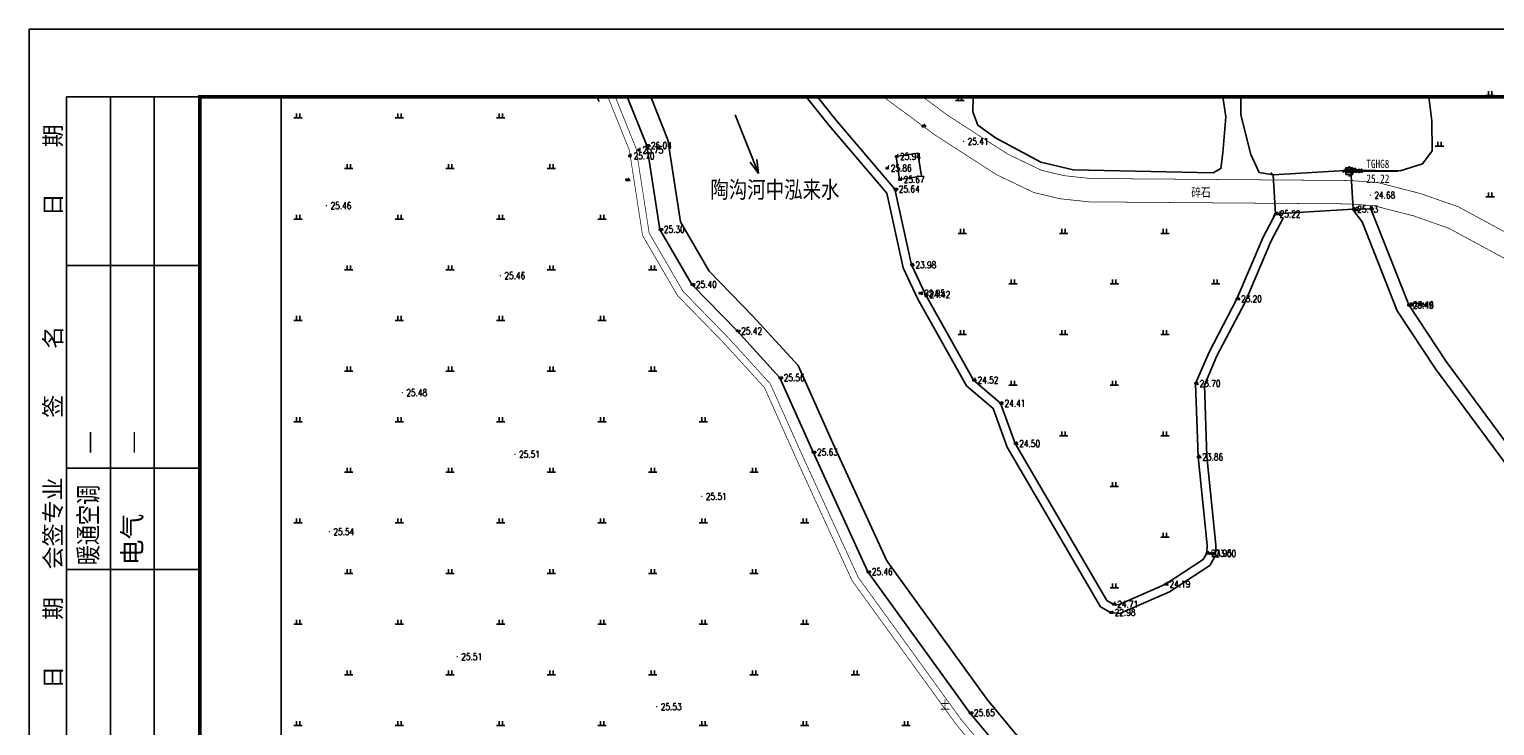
# Model space of a CAD drawing. Extents: x 475446 to 490894, y 3788879 to 3821323.
# Tile 59 of 75: x 484347 to 484564, y 3818747 to 3818850. Entities that reach past the tile are written whole.
import ezdxf
from ezdxf.enums import TextEntityAlignment as Align

# ---------------------------------------------------------------- set-up
doc = ezdxf.new("R2010")
doc.units = 0
doc.header["$LTSCALE"] = 0.5
doc.header["$PDMODE"] = 34
doc.header["$PDSIZE"] = 0.2
doc.linetypes.add('X3', pattern=[5, 4, -1])
doc.layers.get('0').update_dxf_attribs({"linetype": 'CONTINUOUS'})
doc.layers.add('ASSIST', color=7, linetype='CONTINUOUS', plot=False)
for name, color, linetype in [('DLSS', 4, 'CONTINUOUS'), ('DMTZ', 3, 'CONTINUOUS'), ('GCD', 1, 'CONTINUOUS'), ('JMD', 6, 'CONTINUOUS'), ('KZD', 1, 'CONTINUOUS'), ('SXSS', 5, 'CONTINUOUS'), ('TK-PUBLIC', 7, 'CONTINUOUS'), ('ZBTZ', 3, 'CONTINUOUS'), ('zdh', 7, 'CONTINUOUS')]:
    doc.layers.add(name, color=color, linetype=linetype)
doc.styles.add('-仿宋_GB2312', font='simfang_0.ttf', dxfattribs={"width": 0.8})
doc.styles.add('HZ', font='rs.shx', dxfattribs={"width": 0.8, "bigfont": 'hztxt.shx'})
doc.styles.add('新标识1', font='simhei_0.ttf')
doc.styles.add('正等线体', font='simhei_0.ttf')
doc.linetypes.add('10421', pattern='A,2,[150,AAA.SHX,S=0.5,R=0,X=0,Y=0.5],1e-11', length=2)
doc.linetypes.add('833', pattern='A,2,[150,AAA.SHX,S=0.8,R=0,X=0,Y=0.8],2,[150,AAA.SHX,S=2,R=0,X=0,Y=2],1e-11', length=4)

# ---------------------------------------------------------------- blocks, each defined once
blk = doc.blocks.new('GC200')
at = {"linetype": 'Continuous', "const_width": 0.2, "flags": 128}
blk.add_lwpolyline([(-0.1, 0, 1), (0.1, 0, 1)], format="xyb", close=True, dxfattribs=at)
blk = doc.blocks.new('gc119')
for p, q in [((-1.25, 0), (1.25, 0)), ((-0.5, 1.3), (-0.5, 0)), ((0.5, 1.3), (0.5, 0))]:
    blk.add_line(p, q)
blk = doc.blocks.new('*U4')
at = {"linetype": 'Continuous'}
for points in [[(-0.15, 0), (-0.14, -0.06), (-0.14, 0.06)], [(-0.14, 0.06), (-0.11, -0.11), (-0.11, 0.11)], [(-0.11, -0.11), (-0.14, 0.06), (-0.14, -0.06)], [(-0.11, 0.11), (-0.06, -0.14), (-0.06, 0.14)], [(-0.06, -0.14), (-0.11, 0.11), (-0.11, -0.11)], [(-0.06, 0.14), (0, -0.15), (0, 0.15)], [(0, -0.15), (-0.06, 0.14), (-0.06, -0.14)], [(0, 0.15), (0.06, -0.14), (0.06, 0.14)], [(0.06, -0.14), (0, 0.15), (0, -0.15)], [(0.06, 0.14), (0.11, -0.11), (0.11, 0.11)], [(0.11, -0.11), (0.06, 0.14), (0.06, -0.14)], [(0.11, 0.11), (0.14, -0.06), (0.14, 0.06)], [(0.14, -0.06), (0.11, 0.11), (0.11, -0.11)], [(0.15, 0), (0.14, 0.06), (0.14, -0.06)]]:
    blk.add_solid(points, dxfattribs=at)
blk = doc.blocks.new('gc259')
at = {"linetype": 'Continuous', "flags": 128}
for points in [[(-1, 0), (-1.5, 0)], [(-1, -1), (1, -1), (1, 1), (-1, 1), (-1, -1)], [(0, 1), (0, 1.5)], [(1, 0), (1.5, 0)], [(0, -1), (0, -1.5)]]:
    blk.add_lwpolyline(points, dxfattribs=at)
at = {"linetype": 'Continuous'}
blk.add_circle((0, 0), 0.15, dxfattribs=at)
blk.add_point((0, 0), dxfattribs=at)
blk.add_blockref('*U4', (0, 0), dxfattribs=at)

msp = doc.modelspace()

# ---------------------------------------------------------------- linework, layer by layer
at = {"color": 3, "linetype": 'Continuous'}
for p, q in [((484451.42, 3818837.56), (484454.87, 3818828.86)), ((484454.87, 3818828.86), (484453.62, 3818830.54)), ((484454.87, 3818828.86), (484454.63, 3818830.94))]:
    msp.add_line(p, q, dxfattribs=at)
at = {"linetype": 'Continuous'}
msp.add_lwpolyline([(484702.62, 3818840.21), (484702.62, 3818563.21), (484384.2, 3818563.21), (484384.2, 3818840.21)], dxfattribs=at)
at = {"layer": 'ASSIST', "linetype": 'Continuous', "flags": 128}
msp.add_lwpolyline([(484542.89, 3818823.56), (484531.4, 3818822.86), (484531.05, 3818828.65), (484542.53, 3818829.35)], close=True, dxfattribs=at)
at = {"layer": 'DLSS', "linetype": 'Continuous'}
for p, q in [((484531.05, 3818828.65), (484530.68, 3818828.98)), ((484542.53, 3818829.35), (484542.86, 3818829.73)), ((484542.89, 3818823.56), (484543.26, 3818823.23)), ((484531.4, 3818822.86), (484531.07, 3818822.49))]:
    msp.add_line(p, q, dxfattribs=at)
at = {"layer": 'DLSS', "linetype": 'X3', "const_width": 0.1, "flags": 128}
for points, elevation in [([(484432.56, 3818840.21), (484435.75, 3818832.29), (484437.7, 3818819.67), (484442.86, 3818810.8), (484449.76, 3818803.71), (484455.75, 3818797.14), (484460.51, 3818786.48), (484468.73, 3818768.53), (484484.05, 3818747.36), (484497.21, 3818731.51), (484520.29, 3818707.5)], 26.09), ([(484479.16, 3818840.21), (484482.93, 3818837.42), (484491.73, 3818831.74), (484496.78, 3818829.31), (484500.11, 3818828.53), (484504.02, 3818828.11), (484542.44, 3818827.81), (484546.55, 3818827.5), (484552.87, 3818825.88), (484558.45, 3818823.92), (484571.59, 3818816.81), (484586.83, 3818806.67), (484601.58, 3818794.33), (484616.64, 3818779.44), (484625.63, 3818767.51), (484638.48, 3818744.09), (484653.43, 3818715.14), (484663.02, 3818701.17)], 26.1)]:
    msp.add_lwpolyline(points, dxfattribs=dict(at, elevation=elevation))
at = {"layer": 'DLSS', "linetype": 'Continuous', "const_width": 0.1, "flags": 128}
for points, elevation in [([(484433.66, 3818840.21), (484436.74, 3818832.56), (484438.68, 3818820.02), (484443.68, 3818811.42), (484450.5, 3818804.41), (484456.61, 3818797.7), (484461.44, 3818786.9), (484469.62, 3818769.05), (484484.86, 3818747.99), (484497.97, 3818732.19), (484521.03, 3818708.2)], 26.09), ([(484473.34, 3818840.21), (484480.96, 3818834.57), (484490.04, 3818828.71), (484495.62, 3818826.03), (484499.53, 3818825.11), (484503.82, 3818824.65), (484542.3, 3818824.35), (484545.99, 3818824.07), (484551.86, 3818822.57), (484557.04, 3818820.74), (484569.8, 3818813.84), (484584.75, 3818803.89), (484599.25, 3818791.77), (484614.03, 3818777.16), (484622.71, 3818765.63), (484635.42, 3818742.46), (484650.46, 3818713.35), (484660.08, 3818699.32), (484664.89, 3818690.97), (484676.65, 3818658.68), (484685.17, 3818635.64), (484692.05, 3818620.17), (484702.62, 3818600.07)], 26.1)]:
    msp.add_lwpolyline(points, dxfattribs=dict(at, elevation=elevation))
at = {"layer": 'DLSS', "linetype": 'Continuous'}
for points in [[(484531.05, 3818828.65), (484542.53, 3818829.35)], [(484542.89, 3818823.56), (484531.4, 3818822.86)]]:
    msp.add_lwpolyline(points, dxfattribs=at)
at = {"layer": 'DMTZ', "linetype": '10421', "flags": 128}
for points in [[(484431.27, 3818839.5), (484430.94, 3818840.21)], [(484531.4, 3818822.86), (484529.56, 3818819.43), (484525.69, 3818810.28), (484521.57, 3818802.41), (484519.56, 3818797.75), (484519.95, 3818786.87), (484521.27, 3818773.8), (484521.24, 3818772.62), (484520.7, 3818771.7), (484515.09, 3818768.04), (484508.16, 3818764.99), (484507.37, 3818765.08), (484506.43, 3818765.63), (484492.86, 3818788.85), (484490.68, 3818794.82), (484486.69, 3818798.26), (484479.56, 3818810.93), (484477.49, 3818815.32), (484475.03, 3818826.55), (484466.27, 3818836.83), (484463.58, 3818840.21)], [(484608.94, 3818646.74), (484608.65, 3818647.18), (484608.13, 3818652.06), (484607.07, 3818665.27), (484606.42, 3818668.7), (484604.76, 3818670.48), (484599.07, 3818670.9), (484597.06, 3818671.44), (484595.16, 3818674.29), (484592.61, 3818687.08), (484591.19, 3818698.29), (484591.01, 3818711.69), (484592.61, 3818729.7), (484591.78, 3818736.04), (484589.94, 3818742.31), (484587.06, 3818748.19), (484582.63, 3818755.68), (484578.57, 3818766.98), (484574.06, 3818776.99), (484570.21, 3818782.65), (484556.65, 3818801.02), (484551.13, 3818809.38), (484545.49, 3818823.62), (484542.89, 3818823.56)]]:
    msp.add_lwpolyline(points, dxfattribs=at)
at = {"layer": 'JMD', "linetype": 'Continuous', "elevation": 25.94, "flags": 128}
msp.add_lwpolyline([(484475.22, 3818831.38), (484475.75, 3818827.95), (484478.97, 3818828.44), (484478.44, 3818831.87)], close=True, dxfattribs=at)
at = {"layer": 'KZD', "linetype": 'Continuous'}
msp.add_line((484543.54, 3818829.18, 25.22), (484549.54, 3818829.18, 25.22), dxfattribs=at)
at = {"layer": 'SXSS', "linetype": '833', "elevation": 26.09, "flags": 128}
msp.add_lwpolyline([(484435.43, 3818840.21), (484438.33, 3818833), (484440.25, 3818820.58), (484444.99, 3818812.42), (484451.7, 3818805.53), (484458, 3818798.61), (484462.93, 3818787.58), (484471.04, 3818769.88), (484486.15, 3818748.99), (484499.2, 3818733.28), (484522.37, 3818709.17), (484531.12, 3818696.93), (484534.33, 3818689.99), (484536.39, 3818680.04), (484536.31, 3818677.86), (484536.08, 3818676.9), (484535.51, 3818676.65), (484531.34, 3818677.03), (484522.16, 3818679.9), (484510.17, 3818682.63), (484498.69, 3818687.28), (484481.1, 3818691.56), (484470.4, 3818695.08), (484452.66, 3818703.7), (484425.98, 3818713.16), (484384.2, 3818719.42)], dxfattribs=at)
at = {"layer": 'SXSS', "linetype": 'Continuous', "elevation": 26.09, "flags": 128}
msp.add_lwpolyline([(484438.9, 3818840.21), (484441.46, 3818833.86), (484443.34, 3818821.67), (484447.58, 3818814.39), (484454.04, 3818807.74), (484460.73, 3818800.4), (484465.87, 3818788.91), (484473.84, 3818771.51), (484488.7, 3818750.97), (484501.6, 3818735.43)], dxfattribs=at)
at = {"layer": 'SXSS', "linetype": 'Continuous', "flags": 128}
for points in [[(484461.92, 3818840.21), (484465.27, 3818836.01), (484473.84, 3818825.96), (484476.26, 3818814.9), (484478.41, 3818810.34), (484485.67, 3818797.43), (484489.58, 3818794.06), (484491.69, 3818788.3), (484505.48, 3818764.69), (484506.95, 3818763.83), (484508.36, 3818763.67), (484515.71, 3818766.9), (484521.67, 3818770.79), (484522.52, 3818772.26), (484522.57, 3818773.84), (484521.24, 3818786.96), (484520.86, 3818797.51), (484522.73, 3818801.86), (484526.86, 3818809.72), (484530.73, 3818818.87), (484532.54, 3818822.25)], [(484568.64, 3818781.55), (484555.08, 3818799.92), (484549.42, 3818808.49), (484544.2, 3818821.67), (484542.81, 3818823.56)]]:
    msp.add_lwpolyline(points, dxfattribs=at)
at = {"layer": 'SXSS', "linetype": '833', "flags": 128}
for points in [[(484486.68, 3818840.21), (484486.66, 3818840.12), (484486.61, 3818838), (484487.32, 3818836), (484489.94, 3818834.13), (484496.64, 3818830.51), (484501.43, 3818829.38), (484522.14, 3818828.97), (484523.31, 3818829.59), (484523.6, 3818831.92), (484524.06, 3818837.24), (484523.58, 3818840.21)], [(484526.28, 3818840.21), (484526.26, 3818837.55), (484527.74, 3818831.67), (484528.95, 3818828.98), (484531.05, 3818828.65)], [(484542.53, 3818829.35), (484549.83, 3818829.26), (484553.16, 3818830.28), (484554.6, 3818832.23), (484554.53, 3818836.64), (484554.1, 3818840.21)]]:
    msp.add_lwpolyline(points, dxfattribs=at)
at = {"layer": 'TK-PUBLIC', "color": 3}
msp.add_line((484766.92, 3818850.21), (484346.92, 3818850.21), dxfattribs=at)
at = {"layer": 'TK-PUBLIC'}
for p, q in [((484346.92, 3818850.21), (484346.92, 3818553.21)), ((484371.92, 3818840.21), (484352.42, 3818840.21)), ((484352.42, 3818840.21), (484352.42, 3818700.21)), ((484358.92, 3818840.21), (484358.92, 3818700.21)), ((484365.42, 3818840.21), (484365.42, 3818700.21)), ((484371.92, 3818815.21), (484352.42, 3818815.21)), ((484352.42, 3818785.21), (484371.92, 3818785.21)), ((484352.42, 3818770.21), (484371.92, 3818770.21))]:
    msp.add_line(p, q, dxfattribs=at)
at = {"layer": 'TK-PUBLIC', "color": 5, "lineweight": 50}
for p, q in [((484716.92, 3818840.21), (484371.92, 3818840.21)), ((484372.17, 3818840.21), (484372.17, 3818563.21))]:
    msp.add_line(p, q, dxfattribs=at)
at = {"layer": 'zdh', "linetype": 'Continuous'}
for p in [(484479.18, 3818835.88, 25.41), (484437.08, 3818832.33, 25.75), (484438.33, 3818833, 26.04), (484435.78, 3818831.45, 25.7), (484475.22, 3818831.38, 25.94), (484435.34, 3818827.92, 25.34), (484473.84, 3818829.65, 25.86), (484475.75, 3818827.95, 25.67), (484541.46, 3818829.18, 27.25), (484541.47, 3818829.18, 27.26), (484542.27, 3818829.17, 25.22), (484542.29, 3818829.18, 25.22), (484542.49, 3818829.35, 25.16), (484475.03, 3818826.55, 25.64), (484542.89, 3818823.56, 25.13), (484545.49, 3818823.62, 24.68), (484531.4, 3818822.86, 25.22), (484440.25, 3818820.58, 25.3), (484477.49, 3818815.32, 23.98), (484444.99, 3818812.42, 25.4), (484478.76, 3818811.12, 22.95), (484479.56, 3818810.93, 24.42), (484525.69, 3818810.28, 23.2), (484551.1, 3818809.35, 23.49), (484551.13, 3818809.38, 23.46), (484451.7, 3818805.53, 25.42), (484458, 3818798.61, 25.56), (484486.69, 3818798.26, 24.52), (484519.56, 3818797.75, 23.7), (484490.68, 3818794.82, 24.41), (484492.86, 3818788.85, 24.5), (484462.93, 3818787.58, 25.63), (484519.95, 3818786.87, 23.86), (484521.24, 3818772.62, 23.95), (484521.88, 3818772.57, 23), (484471.04, 3818769.88, 25.45), (484515.09, 3818768.04, 24.19), (484507.37, 3818765.08, 24.71), (484506.98, 3818763.85, 22.98), (484486.15, 3818748.99, 25.65)]:
    msp.add_point(p, dxfattribs=at)

# ---------------------------------------------------------------- block references
at = {"layer": 'GCD', "linetype": 'Continuous'}
ref = msp.add_blockref('GC200', (484437.08, 3818832.33, 25.75), dxfattribs=dict(at, xscale=0.5, yscale=0.5, zscale=0.5))
ref.add_attrib('height', '25.75', dxfattribs={"linetype": 'Continuous', "height": 1, "style": 'HZ', "width": 0.8}).set_placement((484437.68, 3818832.33, 25.75), align=Align.MIDDLE_LEFT)
ref = msp.add_blockref('GC200', (484438.33, 3818833, 26.04), dxfattribs=dict(at, xscale=0.5, yscale=0.5, zscale=0.5))
ref.add_attrib('height', '26.04', dxfattribs={"linetype": 'Continuous', "height": 1, "style": 'HZ', "width": 0.8}).set_placement((484438.93, 3818833, 26.04), align=Align.MIDDLE_LEFT)
ref = msp.add_blockref('GC200', (484485.22, 3818833.6, 25.41), dxfattribs=dict(at, xscale=0.5, yscale=0.5, zscale=0.5))
ref.add_attrib('height', '25.41', dxfattribs={"linetype": 'Continuous', "height": 1, "style": 'HZ', "width": 0.8}).set_placement((484485.82, 3818833.6, 25.41), align=Align.MIDDLE_LEFT)
ref = msp.add_blockref('GC200', (484435.78, 3818831.45, 25.7), dxfattribs=dict(at, xscale=0.5, yscale=0.5, zscale=0.5))
ref.add_attrib('height', '25.70', dxfattribs={"linetype": 'Continuous', "height": 1, "style": 'HZ', "width": 0.8}).set_placement((484436.38, 3818831.45, 25.7), align=Align.MIDDLE_LEFT)
ref = msp.add_blockref('GC200', (484473.84, 3818829.65, 25.86), dxfattribs=dict(at, xscale=0.5, yscale=0.5, zscale=0.5))
ref.add_attrib('height', '25.86', dxfattribs={"linetype": 'Continuous', "height": 1, "style": 'HZ', "width": 0.8}).set_placement((484474.44, 3818829.65, 25.86), align=Align.MIDDLE_LEFT)
ref = msp.add_blockref('GC200', (484475.22, 3818831.38, 25.94), dxfattribs=dict(at, xscale=0.5, yscale=0.5, zscale=0.5))
ref.add_attrib('height', '25.94', dxfattribs={"linetype": 'Continuous', "height": 1, "style": 'HZ', "width": 0.8}).set_placement((484475.82, 3818831.38, 25.94), align=Align.MIDDLE_LEFT)
ref = msp.add_blockref('GC200', (484475.75, 3818827.95, 25.67), dxfattribs=dict(at, xscale=0.5, yscale=0.5, zscale=0.5))
ref.add_attrib('height', '25.67', dxfattribs={"linetype": 'Continuous', "height": 1, "style": 'HZ', "width": 0.8}).set_placement((484476.35, 3818827.95, 25.67), align=Align.MIDDLE_LEFT)
ref = msp.add_blockref('GC200', (484475.03, 3818826.55, 25.64), dxfattribs=dict(at, xscale=0.5, yscale=0.5, zscale=0.5))
ref.add_attrib('height', '25.64', dxfattribs={"linetype": 'Continuous', "height": 1, "style": 'HZ', "width": 0.8}).set_placement((484475.63, 3818826.55, 25.64), align=Align.MIDDLE_LEFT)
ref = msp.add_blockref('GC200', (484545.42, 3818825.64, 24.68), dxfattribs=dict(at, xscale=0.5, yscale=0.5, zscale=0.5))
ref.add_attrib('height', '24.68', dxfattribs={"linetype": 'Continuous', "height": 1, "style": 'HZ', "width": 0.8}).set_placement((484546.02, 3818825.64, 24.68), align=Align.MIDDLE_LEFT)
ref = msp.add_blockref('GC200', (484390.91, 3818824.09, 25.46), dxfattribs=dict(at, xscale=0.5, yscale=0.5, zscale=0.5))
ref.add_attrib('height', '25.46', dxfattribs={"linetype": 'Continuous', "height": 1, "style": 'HZ', "width": 0.8}).set_placement((484391.51, 3818824.09, 25.46), align=Align.MIDDLE_LEFT)
ref = msp.add_blockref('GC200', (484531.4, 3818822.86, 25.22), dxfattribs=dict(at, xscale=0.5, yscale=0.5, zscale=0.5))
ref.add_attrib('height', '25.22', dxfattribs={"linetype": 'Continuous', "height": 1, "style": 'HZ', "width": 0.8}).set_placement((484532, 3818822.86, 25.22), align=Align.MIDDLE_LEFT)
ref = msp.add_blockref('GC200', (484542.89, 3818823.56, 25.13), dxfattribs=dict(at, xscale=0.5, yscale=0.5, zscale=0.5))
ref.add_attrib('height', '25.13', dxfattribs={"linetype": 'Continuous', "height": 1, "style": 'HZ', "width": 0.8}).set_placement((484543.49, 3818823.56, 25.13), align=Align.MIDDLE_LEFT)
ref = msp.add_blockref('GC200', (484440.25, 3818820.58, 25.3), dxfattribs=dict(at, xscale=0.5, yscale=0.5, zscale=0.5))
ref.add_attrib('height', '25.30', dxfattribs={"linetype": 'Continuous', "height": 1, "style": 'HZ', "width": 0.8}).set_placement((484440.85, 3818820.58, 25.3), align=Align.MIDDLE_LEFT)
ref = msp.add_blockref('GC200', (484477.49, 3818815.32, 23.98), dxfattribs=dict(at, xscale=0.5, yscale=0.5, zscale=0.5))
ref.add_attrib('height', '23.98', dxfattribs={"linetype": 'Continuous', "height": 1, "style": 'HZ', "width": 0.8}).set_placement((484478.09, 3818815.32, 23.98), align=Align.MIDDLE_LEFT)
ref = msp.add_blockref('GC200', (484416.64, 3818813.72, 25.46), dxfattribs=dict(at, xscale=0.5, yscale=0.5, zscale=0.5))
ref.add_attrib('height', '25.46', dxfattribs={"linetype": 'Continuous', "height": 1, "style": 'HZ', "width": 0.8}).set_placement((484417.24, 3818813.72, 25.46), align=Align.MIDDLE_LEFT)
ref = msp.add_blockref('GC200', (484444.99, 3818812.42, 25.4), dxfattribs=dict(at, xscale=0.5, yscale=0.5, zscale=0.5))
ref.add_attrib('height', '25.40', dxfattribs={"linetype": 'Continuous', "height": 1, "style": 'HZ', "width": 0.8}).set_placement((484445.59, 3818812.42, 25.4), align=Align.MIDDLE_LEFT)
ref = msp.add_blockref('GC200', (484478.76, 3818811.12, 22.95), dxfattribs=dict(at, xscale=0.5, yscale=0.5, zscale=0.5))
ref.add_attrib('height', '22.95', dxfattribs={"linetype": 'Continuous', "height": 1, "style": 'HZ', "width": 0.8}).set_placement((484479.36, 3818811.12, 22.95), align=Align.MIDDLE_LEFT)
ref = msp.add_blockref('GC200', (484479.56, 3818810.93, 24.42), dxfattribs=dict(at, xscale=0.5, yscale=0.5, zscale=0.5))
ref.add_attrib('height', '24.42', dxfattribs={"linetype": 'Continuous', "height": 1, "style": 'HZ', "width": 0.8}).set_placement((484480.16, 3818810.93, 24.42), align=Align.MIDDLE_LEFT)
ref = msp.add_blockref('GC200', (484525.69, 3818810.28, 23.2), dxfattribs=dict(at, xscale=0.5, yscale=0.5, zscale=0.5))
ref.add_attrib('height', '23.20', dxfattribs={"linetype": 'Continuous', "height": 1, "style": 'HZ', "width": 0.8}).set_placement((484526.29, 3818810.28, 23.2), align=Align.MIDDLE_LEFT)
ref = msp.add_blockref('GC200', (484551.1, 3818809.35, 23.49), dxfattribs=dict(at, xscale=0.5, yscale=0.5, zscale=0.5))
ref.add_attrib('height', '23.49', dxfattribs={"linetype": 'Continuous', "height": 1, "style": 'HZ', "width": 0.8}).set_placement((484551.7, 3818809.35, 23.49), align=Align.MIDDLE_LEFT)
ref = msp.add_blockref('GC200', (484551.13, 3818809.38, 23.46), dxfattribs=dict(at, xscale=0.5, yscale=0.5, zscale=0.5))
ref.add_attrib('height', '23.46', dxfattribs={"linetype": 'Continuous', "height": 1, "style": 'HZ', "width": 0.8}).set_placement((484551.73, 3818809.38, 23.46), align=Align.MIDDLE_LEFT)
ref = msp.add_blockref('GC200', (484451.7, 3818805.53, 25.42), dxfattribs=dict(at, xscale=0.5, yscale=0.5, zscale=0.5))
ref.add_attrib('height', '25.42', dxfattribs={"linetype": 'Continuous', "height": 1, "style": 'HZ', "width": 0.8}).set_placement((484452.3, 3818805.53, 25.42), align=Align.MIDDLE_LEFT)
ref = msp.add_blockref('GC200', (484458, 3818798.61, 25.56), dxfattribs=dict(at, xscale=0.5, yscale=0.5, zscale=0.5))
ref.add_attrib('height', '25.56', dxfattribs={"linetype": 'Continuous', "height": 1, "style": 'HZ', "width": 0.8}).set_placement((484458.6, 3818798.61, 25.56), align=Align.MIDDLE_LEFT)
ref = msp.add_blockref('GC200', (484486.69, 3818798.26, 24.52), dxfattribs=dict(at, xscale=0.5, yscale=0.5, zscale=0.5))
ref.add_attrib('height', '24.52', dxfattribs={"linetype": 'Continuous', "height": 1, "style": 'HZ', "width": 0.8}).set_placement((484487.29, 3818798.26, 24.52), align=Align.MIDDLE_LEFT)
ref = msp.add_blockref('GC200', (484519.56, 3818797.75, 23.7), dxfattribs=dict(at, xscale=0.5, yscale=0.5, zscale=0.5))
ref.add_attrib('height', '23.70', dxfattribs={"linetype": 'Continuous', "height": 1, "style": 'HZ', "width": 0.8}).set_placement((484520.16, 3818797.75, 23.7), align=Align.MIDDLE_LEFT)
ref = msp.add_blockref('GC200', (484402.13, 3818796.39, 25.48), dxfattribs=dict(at, xscale=0.5, yscale=0.5, zscale=0.5))
ref.add_attrib('height', '25.48', dxfattribs={"linetype": 'Continuous', "height": 1, "style": 'HZ', "width": 0.8}).set_placement((484402.73, 3818796.39, 25.48), align=Align.MIDDLE_LEFT)
ref = msp.add_blockref('GC200', (484490.68, 3818794.82, 24.41), dxfattribs=dict(at, xscale=0.5, yscale=0.5, zscale=0.5))
ref.add_attrib('height', '24.41', dxfattribs={"linetype": 'Continuous', "height": 1, "style": 'HZ', "width": 0.8}).set_placement((484491.28, 3818794.82, 24.41), align=Align.MIDDLE_LEFT)
ref = msp.add_blockref('GC200', (484492.86, 3818788.85, 24.5), dxfattribs=dict(at, xscale=0.5, yscale=0.5, zscale=0.5))
ref.add_attrib('height', '24.50', dxfattribs={"linetype": 'Continuous', "height": 1, "style": 'HZ', "width": 0.8}).set_placement((484493.46, 3818788.85, 24.5), align=Align.MIDDLE_LEFT)
ref = msp.add_blockref('GC200', (484418.81, 3818787.27, 25.51), dxfattribs=dict(at, xscale=0.5, yscale=0.5, zscale=0.5))
ref.add_attrib('height', '25.51', dxfattribs={"linetype": 'Continuous', "height": 1, "style": 'HZ', "width": 0.8}).set_placement((484419.41, 3818787.27, 25.51), align=Align.MIDDLE_LEFT)
ref = msp.add_blockref('GC200', (484462.93, 3818787.58, 25.63), dxfattribs=dict(at, xscale=0.5, yscale=0.5, zscale=0.5))
ref.add_attrib('height', '25.63', dxfattribs={"linetype": 'Continuous', "height": 1, "style": 'HZ', "width": 0.8}).set_placement((484463.53, 3818787.58, 25.63), align=Align.MIDDLE_LEFT)
ref = msp.add_blockref('GC200', (484519.95, 3818786.87, 23.86), dxfattribs=dict(at, xscale=0.5, yscale=0.5, zscale=0.5))
ref.add_attrib('height', '23.86', dxfattribs={"linetype": 'Continuous', "height": 1, "style": 'HZ', "width": 0.8}).set_placement((484520.55, 3818786.87, 23.86), align=Align.MIDDLE_LEFT)
ref = msp.add_blockref('GC200', (484446.47, 3818781.03, 25.51), dxfattribs=dict(at, xscale=0.5, yscale=0.5, zscale=0.5))
ref.add_attrib('height', '25.51', dxfattribs={"linetype": 'Continuous', "height": 1, "style": 'HZ', "width": 0.8}).set_placement((484447.07, 3818781.03, 25.51), align=Align.MIDDLE_LEFT)
ref = msp.add_blockref('GC200', (484391.33, 3818775.8, 25.54), dxfattribs=dict(at, xscale=0.5, yscale=0.5, zscale=0.5))
ref.add_attrib('height', '25.54', dxfattribs={"linetype": 'Continuous', "height": 1, "style": 'HZ', "width": 0.8}).set_placement((484391.93, 3818775.8, 25.54), align=Align.MIDDLE_LEFT)
ref = msp.add_blockref('GC200', (484521.24, 3818772.62, 23.95), dxfattribs=dict(at, xscale=0.5, yscale=0.5, zscale=0.5))
ref.add_attrib('height', '23.95', dxfattribs={"linetype": 'Continuous', "height": 1, "style": 'HZ', "width": 0.8}).set_placement((484521.84, 3818772.62, 23.95), align=Align.MIDDLE_LEFT)
ref = msp.add_blockref('GC200', (484521.88, 3818772.57, 23), dxfattribs=dict(at, xscale=0.5, yscale=0.5, zscale=0.5))
ref.add_attrib('height', '23.00', dxfattribs={"linetype": 'Continuous', "height": 1, "style": 'HZ', "width": 0.8}).set_placement((484522.48, 3818772.57, 23), align=Align.MIDDLE_LEFT)
ref = msp.add_blockref('GC200', (484471.04, 3818769.88, 25.45), dxfattribs=dict(at, xscale=0.5, yscale=0.5, zscale=0.5))
ref.add_attrib('height', '25.46', dxfattribs={"linetype": 'Continuous', "height": 1, "style": 'HZ', "width": 0.8}).set_placement((484471.64, 3818769.88, 25.45), align=Align.MIDDLE_LEFT)
ref = msp.add_blockref('GC200', (484515.09, 3818768.04, 24.19), dxfattribs=dict(at, xscale=0.5, yscale=0.5, zscale=0.5))
ref.add_attrib('height', '24.19', dxfattribs={"linetype": 'Continuous', "height": 1, "style": 'HZ', "width": 0.8}).set_placement((484515.69, 3818768.04, 24.19), align=Align.MIDDLE_LEFT)
ref = msp.add_blockref('GC200', (484507.37, 3818765.08, 24.71), dxfattribs=dict(at, xscale=0.5, yscale=0.5, zscale=0.5))
ref.add_attrib('height', '24.71', dxfattribs={"linetype": 'Continuous', "height": 1, "style": 'HZ', "width": 0.8}).set_placement((484507.97, 3818765.08, 24.71), align=Align.MIDDLE_LEFT)
ref = msp.add_blockref('GC200', (484506.98, 3818763.85, 22.98), dxfattribs=dict(at, xscale=0.5, yscale=0.5, zscale=0.5))
ref.add_attrib('height', '22.98', dxfattribs={"linetype": 'Continuous', "height": 1, "style": 'HZ', "width": 0.8}).set_placement((484507.58, 3818763.85, 22.98), align=Align.MIDDLE_LEFT)
ref = msp.add_blockref('GC200', (484410.26, 3818757.29, 25.51), dxfattribs=dict(at, xscale=0.5, yscale=0.5, zscale=0.5))
ref.add_attrib('height', '25.51', dxfattribs={"linetype": 'Continuous', "height": 1, "style": 'HZ', "width": 0.8}).set_placement((484410.86, 3818757.29, 25.51), align=Align.MIDDLE_LEFT)
ref = msp.add_blockref('GC200', (484439.8, 3818749.88, 25.53), dxfattribs=dict(at, xscale=0.5, yscale=0.5, zscale=0.5))
ref.add_attrib('height', '25.53', dxfattribs={"linetype": 'Continuous', "height": 1, "style": 'HZ', "width": 0.8}).set_placement((484440.4, 3818749.88, 25.53), align=Align.MIDDLE_LEFT)
ref = msp.add_blockref('GC200', (484486.15, 3818748.99, 25.65), dxfattribs=dict(at, xscale=0.5, yscale=0.5, zscale=0.5))
ref.add_attrib('height', '25.65', dxfattribs={"linetype": 'Continuous', "height": 1, "style": 'HZ', "width": 0.8}).set_placement((484486.75, 3818748.99, 25.65), align=Align.MIDDLE_LEFT)
at = {"layer": 'KZD', "linetype": 'Continuous', "xscale": 0.5, "yscale": 0.5}
msp.add_blockref('gc259', (484542.29, 3818829.18, 25.22), dxfattribs=at)
at = {"layer": 'ZBTZ', "linetype": 'Continuous', "xscale": 0.5, "yscale": 0.5}
for p in [(484563.16, 3818840.39), (484484.67, 3818839.68), (484386.7, 3818837.1), (484401.7, 3818837.1), (484416.7, 3818837.1), (484555.66, 3818832.89), (484394.2, 3818829.6), (484409.2, 3818829.6), (484424.2, 3818829.6), (484563.16, 3818825.39), (484386.7, 3818822.1), (484401.7, 3818822.1), (484416.7, 3818822.1), (484431.7, 3818822.1), (484485.03, 3818819.99), (484500.03, 3818819.99), (484515.03, 3818819.99), (484394.2, 3818814.6), (484409.2, 3818814.6), (484424.2, 3818814.6), (484439.2, 3818814.6), (484492.53, 3818812.49), (484507.53, 3818812.49), (484522.53, 3818812.49), (484386.7, 3818807.1), (484401.7, 3818807.1), (484416.7, 3818807.1), (484431.7, 3818807.1), (484485.03, 3818804.99), (484500.03, 3818804.99), (484515.03, 3818804.99), (484394.2, 3818799.6), (484409.2, 3818799.6), (484424.2, 3818799.6), (484439.2, 3818799.6), (484492.53, 3818797.49), (484507.53, 3818797.49), (484386.7, 3818792.1), (484401.7, 3818792.1), (484416.7, 3818792.1), (484431.7, 3818792.1), (484446.7, 3818792.1), (484500.03, 3818789.99), (484515.03, 3818789.99), (484394.2, 3818784.6), (484409.2, 3818784.6), (484424.2, 3818784.6), (484439.2, 3818784.6), (484454.2, 3818784.6), (484507.53, 3818782.49), (484386.7, 3818777.1), (484401.7, 3818777.1), (484416.7, 3818777.1), (484431.7, 3818777.1), (484446.7, 3818777.1), (484461.7, 3818777.1), (484515.03, 3818774.99), (484394.2, 3818769.6), (484409.2, 3818769.6), (484424.2, 3818769.6), (484439.2, 3818769.6), (484454.2, 3818769.6), (484507.53, 3818767.49), (484386.7, 3818762.1), (484401.7, 3818762.1), (484416.7, 3818762.1), (484431.7, 3818762.1), (484446.7, 3818762.1), (484461.7, 3818762.1), (484394.2, 3818754.6), (484409.2, 3818754.6), (484424.2, 3818754.6), (484439.2, 3818754.6), (484454.2, 3818754.6), (484469.2, 3818754.6), (484386.7, 3818747.1), (484401.7, 3818747.1), (484416.7, 3818747.1), (484431.7, 3818747.1), (484446.7, 3818747.1), (484461.7, 3818747.1), (484476.7, 3818747.1)]:
    msp.add_blockref('gc119', p, dxfattribs=at)

# ---------------------------------------------------------------- texts
at = {"color": 3, "linetype": 'Continuous', "insert": (484447.74, 3818827.72, 25.86), "char_height": 2.5, "width": 59.9569, "attachment_point": 1, "style": '-仿宋_GB2312'}
msp.add_mtext('陶沟河中泓来水', dxfattribs=at)
at = {"layer": 'DLSS', "linetype": 'Continuous', "style": 'HZ', "width": 0.8}
for s, p in [('碎石', (484520.37, 3818826.09)), ('土', (484482.48, 3818750.19))]:
    msp.add_text(s, height=1.5, dxfattribs=at).set_placement(p, align=Align.MIDDLE)
at = {"layer": 'KZD', "linetype": 'Continuous', "style": '正等线体', "width": 0.8}
for s, p in [('TGHG8', (484546.54, 3818830.28, 25.22)), ('25.22', (484546.54, 3818828.08, 25.22))]:
    msp.add_text(s, height=1.25, dxfattribs=at).set_placement(p, align=Align.MIDDLE)
at = {"layer": 'TK-PUBLIC', "style": '新标识1'}
for s, p in [('日    期', (484351.67, 3818822.53)), ('签    名', (484351.67, 3818792.67)), ('会签专业', (484351.67, 3818770.21)), ('日    期', (484351.67, 3818752.53))]:
    msp.add_text(s, height=2.5, rotation=90, dxfattribs=at).set_placement(p)
at = {"layer": 'TK-PUBLIC', "color": 111, "style": '新标识1'}
for s, p in [('—', (484357.04, 3818787.33)), ('—', (484363.54, 3818787.33)), ('电气', (484363.54, 3818770.83))]:
    msp.add_text(s, height=2.8, rotation=90, dxfattribs=at).set_placement(p)
at = {"layer": 'TK-PUBLIC', "color": 111, "style": '新标识1', "width": 0.78}
msp.add_text('暖通空调', height=2.8, rotation=90, dxfattribs=at).set_placement((484357.04, 3818770.83))
at = {"layer": 'zdh', "linetype": 'Continuous', "style": 'HZ', "width": 0.8}
for s, p in [('h', (484479.3, 3818835.69, 25.41)), ('l', (484437.21, 3818832.15, 25.75)), ('p', (484438.46, 3818832.81, 26.04)), ('l', (484435.91, 3818831.26, 25.7)), ('f', (484473.97, 3818829.47, 25.86)), ('f', (484475.35, 3818831.19, 25.94)), ('h', (484435.47, 3818827.73, 25.34)), ('f', (484475.88, 3818827.76, 25.67)), ('TGHG8', (484541.59, 3818828.99, 27.25)), ('TGHG8', (484541.59, 3818828.99, 27.26)), ('TGHG8', (484542.4, 3818828.99, 25.22)), ('TGHG8', (484542.41, 3818828.99, 25.22)), ('k2', (484542.61, 3818829.16, 25.16)), ('p', (484475.16, 3818826.36, 25.64)), ('k2', (484543.01, 3818823.38, 25.13)), ('k', (484545.62, 3818823.43, 24.68)), ('k2', (484531.53, 3818822.68, 25.22)), ('p', (484440.38, 3818820.39, 25.3)), ('k', (484477.61, 3818815.13, 23.98)), ('p', (484445.12, 3818812.24, 25.4)), ('s', (484478.88, 3818810.93, 22.95)), ('k', (484479.69, 3818810.75, 24.42)), ('k', (484525.81, 3818810.09, 23.2)), ('fk', (484551.26, 3818809.19, 23.46)), ('k123456', (484551.23, 3818809.16, 23.49)), ('p', (484451.82, 3818805.34, 25.42)), ('p', (484458.13, 3818798.43, 25.56)), ('k', (484486.81, 3818798.08, 24.52)), ('k', (484519.68, 3818797.56, 23.7)), ('k', (484490.8, 3818794.63, 24.41)), ('k', (484492.98, 3818788.66, 24.5)), ('p', (484463.06, 3818787.39, 25.63)), ('k', (484520.08, 3818786.68, 23.86)), ('k', (484521.37, 3818772.44, 23.95)), ('s', (484522.01, 3818772.38, 23)), ('p', (484471.16, 3818769.69, 25.45)), ('k', (484515.21, 3818767.86, 24.19)), ('k', (484507.5, 3818764.9, 24.71)), ('s', (484507.1, 3818763.67, 22.98)), ('p', (484486.28, 3818748.81, 25.65))]:
    msp.add_text(s, height=0.5, dxfattribs=at).set_placement(p)

doc.saveas('drawing.dxf')
